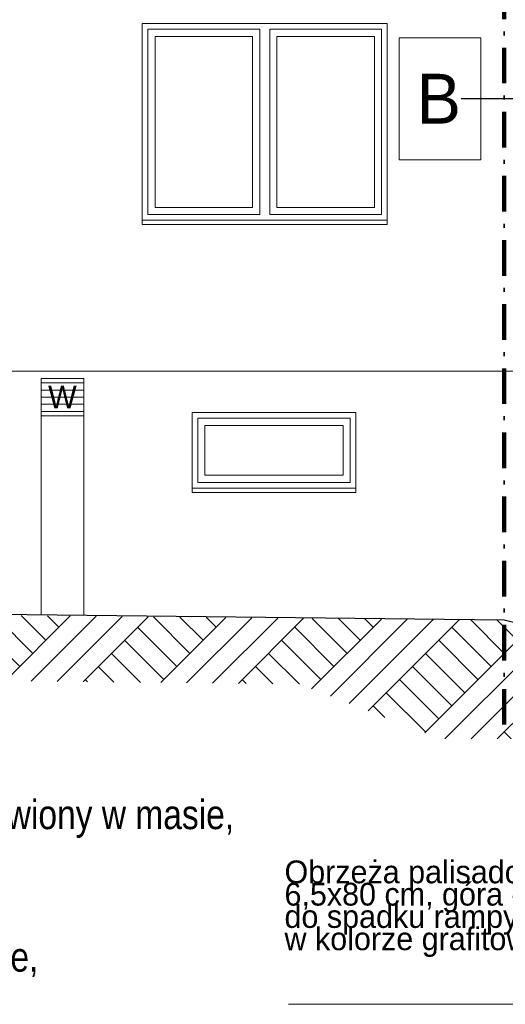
# Model space of a CAD drawing. Extents: x -366324 to -207045, y 68808 to 138616.
# Tile 96 of 170: x -237807 to -234398, y 75857 to 82767. Entities that reach past the tile are written whole.
import ezdxf

# ---------------------------------------------------------------- set-up
doc = ezdxf.new("R2010")
doc.units = 0
doc.header["$MEASUREMENT"] = 0
doc.linetypes.add('Kreski i kropki', pattern=[450, 250, -100, 0, -100])
for name, color, linetype, lineweight in [('A-Opisy_Nr_Pióra__21', 7, 'Continuous', 9), ('Arch opisy_Nr_Pióra__1', 7, 'Continuous', 25), ('INWENT KONST. DREWNIANA_Nr_Pióra__20', 1, 'Continuous', 100), ('INWENT OPISY_Nr_Pióra__21', 7, 'Continuous', 9), ('INWENT TEREN_Nr_Pióra__1', 7, 'Continuous', 25)]:
    doc.layers.add(name, color=color, linetype=linetype, lineweight=lineweight)
for name, color, linetype, lineweight, true_color in [('Arch teren_Nr_Pióra__2', 7, 'Continuous', 13, 0x7f7f7f), ('INWENT WYPOSAŻENIE_Nr_Pióra__22', 7, 'Continuous', 9, 0x7f7f7f), ('INWENT. OKNA_Nr_Pióra__22', 7, 'Continuous', 9, 0x7f7f7f), ('INWENT.ŚCIANY_Nr_Pióra__22', 7, 'Continuous', 9, 0x7f7f7f)]:
    doc.layers.add(name, color=color, linetype=linetype, lineweight=lineweight, true_color=true_color)
doc.styles.add('GENERATED_STYLE_2', font='txt')
doc.styles.add('GENERATED_STYLE_3', font='txt')
doc.dimstyles.new('GENERATED_STYLE__7', dxfattribs={"dimtxt": 0.18, "dimasz": 182.4, "dimexe": 0.18, "dimexo": 0.0625, "dimgap": 0.09, "dimtad": 0, "dimtih": 1, "dimtoh": 1, "dimdec": 4, "dimzin": 0, "dimdsep": 46, "dimcen": 0.09, "dimadec": 0, "dimazin": 0, "dimtfac": 1, "dimtdec": 4, "dimtmove": 0, "dimatfit": 3, "dimldrblk": 'ARROWHEAD_11', "dimfxl": 0, "dimtolj": 1, "dimtzin": 0, "dimarcsym": 0})

# ---------------------------------------------------------------- blocks, each defined once
blk = doc.blocks.new('ARROWHEAD_11')
at = {"color": 0, "linetype": 'Continuous', "lineweight": 0}
blk.add_line((0, 0), (-1, 0), dxfattribs=at)
at = {"color": 0, "linetype": 'Continuous', "lineweight": 0, "const_width": 0.25, "flags": 128}
blk.add_lwpolyline([(-0.125, 0, 1), (0.125, 0, 1)], format="xyb", close=True, dxfattribs=at)

msp = doc.modelspace()

# ---------------------------------------------------------------- hatches: boundary and pattern name
at = {"layer": 'Arch teren_Nr_Pióra__2', "linetype": 'Continuous'}
h = msp.add_hatch(dxfattribs=at)
h.set_pattern_fill('Earth', color=256, style=0, pattern_type=2)
h.set_pattern_definition([(45, (0, 0), (-275.77163, 275.77163), []), (45, (-91.9, 91.9), (-551.5433, 551.5433), []), (45, (-183.85, 183.85), (-551.5433, 551.5433), []), (135, (-275.77, 275.77), (91.92388, 91.92388), [390, -390])])
h.paths.add_polyline_path([(-234011.9, 77719.6), (-234011.9, 78519.6), (-234271.9, 78519.6), (-234406.4, 78552.2), (-245366.9, 78659.6), (-245366.9, 78739.6), (-248476.9, 78739.6), (-248476.9, 78211.3), (-245366.9, 78211.3), (-235844.7, 78103.3), (-234853.3, 77719.6)], flags=0)

# ---------------------------------------------------------------- linework, layer by layer
at = {"layer": 'A-Opisy_Nr_Pióra__21', "linetype": 'Continuous'}
msp.add_line((-235919.6, 75856.7), (-232986.9, 75856.7), dxfattribs=at)
at = {"layer": 'A-Opisy_Nr_Pióra__21', "linetype": 'Continuous', "flags": 128}
msp.add_lwpolyline([(-235141.8, 82638.8), (-234568.7, 82638.8), (-234568.7, 81782.4), (-235141.8, 81782.4)], close=True, dxfattribs=at)
at = {"layer": 'INWENT KONST. DREWNIANA_Nr_Pióra__20', "linetype": 'Kreski i kropki'}
msp.add_line((-234406.4, 77819.6), (-234406.4, 91096.7), dxfattribs=at)
at = {"layer": 'INWENT TEREN_Nr_Pióra__1', "linetype": 'Continuous'}
for p, q in [((-234406.4, 78552.2), (-243876.9, 78659.6)), ((-234271.9, 78519.6), (-234406.4, 78552.2))]:
    msp.add_line(p, q, dxfattribs=at)
at = {"layer": 'INWENT WYPOSAŻENIE_Nr_Pióra__22', "linetype": 'Continuous'}
for p, q in [((-237356.9, 80247.8), (-237656.9, 80247.8)), ((-237656.9, 80247.8), (-237656.9, 78589)), ((-237356.9, 78585.6), (-237356.9, 80247.8)), ((-237356.9, 80217.8), (-237656.9, 80217.8)), ((-237356.9, 80167.8), (-237656.9, 80167.8)), ((-237356.9, 80117.8), (-237656.9, 80117.8)), ((-237356.9, 80067.8), (-237656.9, 80067.8)), ((-237656.9, 80017.8), (-237356.9, 80017.8)), ((-237656.9, 79987.8), (-237356.9, 79987.8))]:
    msp.add_line(p, q, dxfattribs=at)
at = {"layer": 'INWENT. OKNA_Nr_Pióra__22', "linetype": 'Continuous'}
for p, q in [((-236906.9, 81399.6), (-236906.9, 82699.6)), ((-236121.9, 82699.6), (-236906.9, 82699.6)), ((-236171.9, 82649.6), (-236856.9, 82649.6)), ((-236856.9, 81449.6), (-236856.9, 82649.6)), ((-236171.9, 81449.6), (-236171.9, 82649.6)), ((-236121.9, 81399.6), (-236121.9, 82699.6)), ((-236051.9, 81399.6), (-236051.9, 82699.6)), ((-235266.9, 82699.6), (-236051.9, 82699.6)), ((-235316.9, 82649.6), (-236001.9, 82649.6)), ((-236001.9, 81449.6), (-236001.9, 82649.6)), ((-235316.9, 81449.6), (-235316.9, 82649.6)), ((-235266.9, 81399.6), (-235266.9, 82699.6)), ((-236856.9, 81449.6), (-236171.9, 81449.6)), ((-236001.9, 81449.6), (-235316.9, 81449.6)), ((-236946.9, 81359.6), (-235226.9, 81359.6)), ((-236906.9, 81399.6), (-236121.9, 81399.6)), ((-236051.9, 81399.6), (-235266.9, 81399.6)), ((-236556.9, 79519.6), (-236556.9, 79969.6)), ((-235486.9, 79969.6), (-236556.9, 79969.6)), ((-235486.9, 79519.6), (-235486.9, 79969.6)), ((-235536.9, 79919.6), (-236506.9, 79919.6)), ((-236506.9, 79569.6), (-236506.9, 79919.6)), ((-235536.9, 79569.6), (-235536.9, 79919.6)), ((-236506.9, 79569.6), (-235536.9, 79569.6)), ((-236596.9, 79479.6), (-235446.9, 79479.6)), ((-236556.9, 79519.6), (-235486.9, 79519.6))]:
    msp.add_line(p, q, dxfattribs=at)
at = {"layer": 'INWENT.ŚCIANY_Nr_Pióra__22', "linetype": 'Continuous'}
for p, q in [((-236946.9, 82739.6), (-236946.9, 81329.6)), ((-235226.9, 82739.6), (-236946.9, 82739.6)), ((-235226.9, 81329.6), (-235226.9, 82739.6)), ((-236946.9, 81329.6), (-235226.9, 81329.6)), ((-234291.9, 80299.6), (-243331.9, 80299.6)), ((-236596.9, 80009.6), (-235446.9, 80009.6)), ((-236596.9, 80009.6), (-236596.9, 79449.6)), ((-235446.9, 79449.6), (-235446.9, 80009.6)), ((-236596.9, 79449.6), (-235446.9, 79449.6))]:
    msp.add_line(p, q, dxfattribs=at)

# ---------------------------------------------------------------- texts
at = {"layer": 'A-Opisy_Nr_Pióra__21', "linetype": 'Continuous', "insert": (-234708.7, 82212.5), "char_height": 350, "width": 293.177, "attachment_point": 6, "style": 'GENERATED_STYLE_3'}
msp.add_mtext('{B}', dxfattribs=at)
at = {"layer": 'A-Opisy_Nr_Pióra__21', "linetype": 'Continuous', "insert": (-235947.7, 76866.1), "char_height": 160, "width": 2960.735, "attachment_point": 1, "line_spacing_factor": 0.586787, "style": 'GENERATED_STYLE_3'}
msp.add_mtext('{Obrzeża palisadowe\\P6,5x80 cm, góra dopasowana\\Pdo spadku rampy\\Pw kolorze grafitowo-stalowym}', dxfattribs=at)
at = {"layer": 'Arch opisy_Nr_Pióra__1', "linetype": 'Continuous', "char_height": 205.5682, "width": 9481.889, "attachment_point": 1, "line_spacing_factor": 0.340614, "style": 'GENERATED_STYLE_2'}
for s, insert in [('\\A1;{\\fArial Narrow Europa Środkowa|b0|i0|c0|p34;Barwa podstawowa elewacji - tynk silikatowo-silikonowy barwiony w masie, \\Pkolor biały \\fArial Narrow Europa Środkowa|b1|i0|c0|p34;NCS S 0502-R50B\\fArial Narrow Europa Środkowa|b0|i0|c0|p34;, o fakturze "baranek" 1,5 mm }', (-244126.9, 77291.7)), ('\\A1;{\\fArial Narrow Europa Środkowa|b0|i0|c0|p34;Barwa elewacji - tynk silikatowo-silikonowy barwiony w masie, \\Pkolor grafitowy \\fArial Narrow Europa Środkowa|b1|i0|c0|p34;\\H0.972913x;NCS S 7500-N\\fArial Narrow Europa Środkowa|b0|i0|c0|p34;\\H1.027841x;, o fakturze "baranek" 1 mm }', (-244126.9, 76291.7))]:
    msp.add_mtext(s, dxfattribs=dict(at, insert=insert))
at = {"layer": 'INWENT OPISY_Nr_Pióra__21', "linetype": 'Continuous', "insert": (-237506.9, 80199.5), "char_height": 160, "attachment_point": 2, "style": 'GENERATED_STYLE_3'}
msp.add_mtext('{W}', dxfattribs=at)

# ---------------------------------------------------------------- leaders
at = {"layer": 'A-Opisy_Nr_Pióra__21', "linetype": 'Continuous', "annotation_type": 0, "has_hookline": 1, "hookline_direction": 1, "text_width": 233.3}
msp.add_leader([(-233564.9, 82210.6), (-234708.6, 82212.5)], dimstyle='GENERATED_STYLE__7', dxfattribs=at)

doc.saveas('drawing.dxf')
